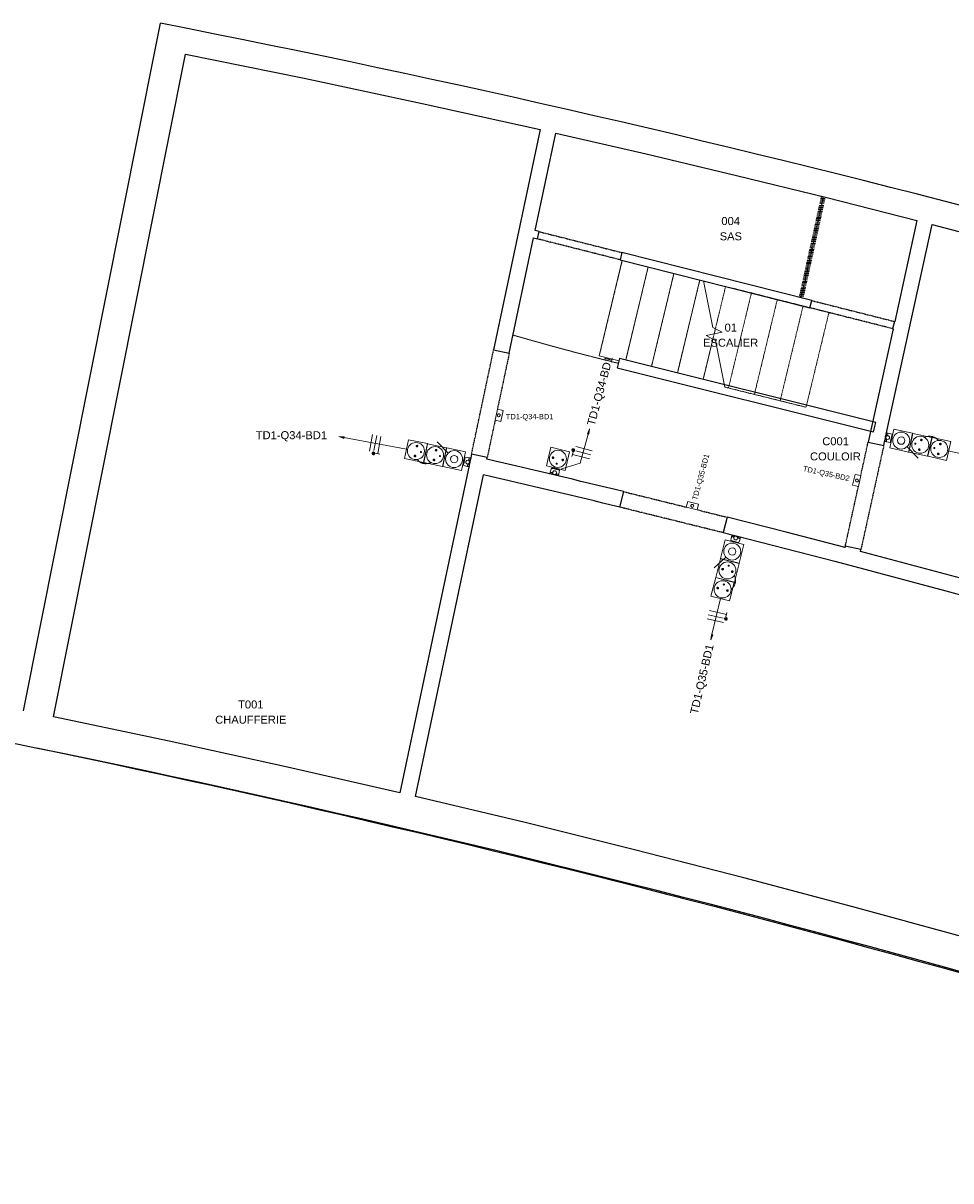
# Model space of a CAD drawing. Header units: millimetres. Extents: x -2845 to 74013, y -36085 to 13748.
# Tile 6 of 8: x 56635 to 65344, y -36085 to -25219. Entities that reach past the tile are written whole.
import ezdxf

# ---------------------------------------------------------------- set-up
doc = ezdxf.new("R2010")
doc.units = ezdxf.units.MM
for name, pattern in [('Tiret', [2.5, 1.25, -1.25]), ('Tiret_2_', [2.5, 1.25, -1.25]), ('Tiret_3_', [6.35, 3.175, -3.175])]:
    doc.linetypes.add(name, pattern=pattern)
for name, color, linetype, lineweight, true_color in [('A-AREA', 4, 'Tiret', 100, 0x00ffff), ('A-DOOR-HDLN', 5, 'Tiret', 25, 0x0000ff), ('M-AREA', 3, 'Tiret', 100, 0x00ff00), ('S-STRS-MBND', 7, 'Tiret', 18, 0x000080)]:
    doc.layers.add(name, color=color, linetype=linetype, lineweight=lineweight, true_color=true_color)
for name, color, linetype, lineweight in [('A-DETL-GENF', 7, 'Continuous', 18), ('A-DOOR', 7, 'Continuous', 25), ('A-FLOR', 7, 'Continuous', 25), ('A-WALL', 7, 'Continuous', 25), ('CABLE', 7, 'Continuous', 30), ('CABLES', 7, 'Continuous', 18), ('G-ANNO-TEXT', 7, 'Continuous', 30), ('I-WALL', 7, 'Continuous', 25), ('INSTAL ELECTRIQUE', 7, 'Continuous', 18), ('S-STRS', 7, 'Continuous', 18)]:
    doc.layers.add(name, color=color, linetype=linetype, lineweight=lineweight)
doc.styles.add('@Arial Unicode MS_1', font='ARIALUNI.TTF', dxfattribs={"height": 75})
doc.styles.add('Arial_2', font='arial.ttf', dxfattribs={"height": 75})
doc.styles.add('Arial_3', font='arial.ttf', dxfattribs={"height": 50})

# ---------------------------------------------------------------- blocks, each defined once
blk = doc.blocks.new('Ouverture en rectangle - Ouverture en rectangle _100x207_-V2-2021_015_1111_DCE_1_50_S1_CFO_PCN')
at = {"layer": 'A-DOOR-HDLN', "linetype": 'Tiret_2_'}
for p, q in [((-500, 75), (500, 75)), ((-211, -75), (-500, -75)), ((500, -75), (-106, -75))]:
    blk.add_line(p, q, dxfattribs=at)
blk = doc.blocks.new('Ouverture en rectangle - Ouverture en rectangle _100x207_-V3-2021_015_1111_DCE_1_50_S1_CFO_PCN')
at = {"layer": 'A-DOOR-HDLN', "linetype": 'Tiret_2_'}
for p, q in [((-500, 75), (500, 75)), ((-177, -75), (-500, -75)), ((500, -75), (-72, -75))]:
    blk.add_line(p, q, dxfattribs=at)
blk = doc.blocks.new('Ouverture en rectangle - Ouverture en rectangle _100x207_-V4-2021_015_1111_DCE_1_50_S1_CFO_PCN')
at = {"layer": 'A-DOOR-HDLN', "linetype": 'Tiret_2_'}
for p, q in [((-500, 75), (500, 75)), ((-143, -75), (-500, -75)), ((500, -75), (-38, -75))]:
    blk.add_line(p, q, dxfattribs=at)
blk = doc.blocks.new('Ouverture en rectangle - Ouverture en rectangle _80x207_-3421789-2021_015_1111_DCE_1_50_S1_CFO_PCN')
at = {"layer": 'A-DOOR-HDLN', "linetype": 'Tiret_2_'}
for p, q in [((-400, 35), (400, 35)), ((400, -35), (-400, -35))]:
    blk.add_line(p, q, dxfattribs=at)
blk = doc.blocks.new('B02_DC_STR_rvt-1-2021_015_1111_DCE_1_50_S1_CFO_PCN')
at = {"layer": 'A-AREA', "linetype": 'Tiret_2_'}
blk.add_line((10770, -27797), (10978, -26849), dxfattribs=at)
at = {"layer": 'A-FLOR'}
blk.add_arc((-23283, -161351), 132090, 71.50375, 78.25947, dxfattribs=at)
at = {"layer": 'A-WALL'}
for p, q in [((4754, -25219), (4707, -25455)), ((4707, -25455), (3466, -31672)), ((3750, -31730), (4992, -25511))]:
    blk.add_line(p, q, dxfattribs=at)
at = {"layer": 'A-WALL', "flags": 128}
for points in [[(4992, -25511), (6103, -25736), (7213, -25972), (8320, -26218)], [(8466, -26251), (9316, -26447), (10164, -26649), (11011, -26857), (11856, -27071)], [(12001, -27108), (13072, -27389), (14140, -27679), (15205, -27979), (16268, -28287), (17328, -28605), (18386, -28932), (19440, -29269), (20492, -29614)], [(7004, -32443), (5921, -32196), (4837, -31958), (3750, -31730)], [(14309, -34380), (13293, -34082), (12275, -33793), (11254, -33513), (10232, -33241), (9206, -32978), (8179, -32723), (7150, -32477)]]:
    blk.add_lwpolyline(points, dxfattribs=at)
at = {"layer": 'A-WALL'}
for centre, radius, start, end in [((-19860, -150720), 127891, 71.44191, 78.90337), ((-21592, -155075), 125602, 71.32686, 86.47696)]:
    blk.add_arc(centre, radius, start, end, dxfattribs=at)
at = {"layer": 'I-WALL'}
for p, q in [((8320, -26218), (7883, -28285)), ((8273, -27166), (8466, -26251)), ((11569, -29077), (12001, -27108)), ((11856, -27071), (11648, -28019)), ((8030, -28316), (8258, -27235)), ((8258, -27235), (8294, -27244)), ((8311, -27176), (8273, -27166)), ((8294, -27244), (8311, -27176)), ((9087, -27372), (9070, -27440)), ((10871, -27823), (9087, -27372)), ((9070, -27440), (10853, -27891)), ((10853, -27891), (10871, -27823)), ((11646, -28019), (11629, -28087)), ((11648, -28019), (11646, -28019)), ((11633, -28087), (11399, -29151)), ((11629, -28087), (11633, -28087)), ((7883, -28285), (8030, -28316)), ((9066, -28367), (9044, -28455)), ((9044, -28455), (11450, -29054)), ((11471, -28967), (9066, -28367)), ((11450, -29054), (11471, -28967)), ((11558, -29127), (11562, -29107)), ((11563, -29102), (11568, -29082)), ((11399, -29151), (11545, -29183)), ((11545, -29183), (11556, -29133)), ((7664, -29319), (7660, -29340)), ((7676, -29264), (7665, -29314)), ((7823, -29295), (7676, -29264)), ((7819, -29311), (7823, -29295)), ((7653, -29370), (7004, -32443)), ((7659, -29344), (7655, -29365)), ((7150, -32477), (7788, -29458)), ((9068, -29762), (9104, -29616)), ((10075, -29856), (10039, -30001)), ((11184, -30128), (11182, -30139)), ((11331, -30160), (11184, -30128)), ((11327, -30177), (11331, -30160))]:
    blk.add_line(p, q, dxfattribs=at)
at = {"layer": 'I-WALL', "flags": 128}
for points in [[(11182, -30139), (10629, -29996), (10075, -29856)], [(10039, -30001), (11085, -30269), (12129, -30546), (13170, -30831), (14209, -31126), (15245, -31430)], [(15445, -31333), (14419, -31031), (13391, -30737), (12360, -30453), (11327, -30177)]]:
    blk.add_lwpolyline(points, dxfattribs=at)
at = {"layer": 'I-WALL'}
for radius, start, end in [(124566, 76.3599, 76.96721), (124416, 76.36018, 76.96589)]:
    blk.add_arc((-20272, -150669), radius, start, end, dxfattribs=at)
at = {"layer": 'S-STRS'}
for p, q in [((9091, -27445), (8875, -28341)), ((9334, -27507), (9123, -28382)), ((9576, -27568), (9365, -28442)), ((9819, -27629), (9608, -28503)), ((9965, -28087), (9953, -28136)), ((9942, -28185), (9850, -28563)), ((8875, -28341), (9061, -28387))]:
    blk.add_line(p, q, dxfattribs=at)
at = {"layer": 'S-STRS', "color": 176, "linetype": 'Tiret_2_', "true_color": 0x000080}
for p, q in [((9091, -27445), (8875, -28341)), ((9334, -27507), (9123, -28382)), ((9576, -27568), (9365, -28442)), ((9819, -27629), (9608, -28503)), ((9965, -28087), (9953, -28136)), ((9942, -28185), (9850, -28563))]:
    blk.add_line(p, q, dxfattribs=at)
at = {"layer": 'S-STRS-MBND', "color": 7, "linetype": 'Continuous'}
for p, q in [((9941, -28075), (9852, -27638)), ((9877, -28152), (10030, -28121)), ((10030, -28121), (9941, -28075)), ((9966, -28197), (9877, -28152)), ((10054, -28635), (9966, -28197))]:
    blk.add_line(p, q, dxfattribs=at)
at = {"layer": 'S-STRS-MBND', "linetype": 'Tiret_2_'}
for p, q in [((10061, -27690), (9965, -28087)), ((10061, -27690), (9965, -28087)), ((10096, -27699), (11031, -27935)), ((10303, -27752), (10088, -28643)), ((10303, -27752), (10088, -28643)), ((10546, -27813), (10331, -28704)), ((10546, -27813), (10331, -28704)), ((10788, -27874), (10573, -28764)), ((10788, -27874), (10573, -28764)), ((11031, -27935), (10816, -28824)), ((9953, -28136), (9942, -28185)), ((9953, -28136), (9942, -28185)), ((10054, -28635), (10816, -28824))]:
    blk.add_line(p, q, dxfattribs=at)
at = {"layer": 'A-DOOR', "color": 5, "lineweight": 25, "true_color": 0x0000ff}
for name, p, rotation in [('Ouverture en rectangle - Ouverture en rectangle _80x207_-3421789-2021_015_1111_DCE_1_50_S1_CFO_PCN', (8690, -27308), 345.8164849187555), ('Ouverture en rectangle - Ouverture en rectangle _80x207_-3421789-2021_015_1111_DCE_1_50_S1_CFO_PCN', (11250, -27955), 345.8164849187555), ('Ouverture en rectangle - Ouverture en rectangle _100x207_-V4-2021_015_1111_DCE_1_50_S1_CFO_PCN', (7853, -28790), 78.05966159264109), ('Ouverture en rectangle - Ouverture en rectangle _100x207_-V3-2021_015_1111_DCE_1_50_S1_CFO_PCN', (11365, -29655), 257.6099998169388), ('Ouverture en rectangle - Ouverture en rectangle _100x207_-V2-2021_015_1111_DCE_1_50_S1_CFO_PCN', (9571, -29809), 166.1299168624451)]:
    blk.add_blockref(name, p, dxfattribs=dict(at, rotation=rotation))
blk = doc.blocks.new('602_BOITE DE DERIVATION - 105X105X50 GENERIQUE-7163070-2021_015_1111_DCE_1_50_S1_CFO_PCN')
at = {"layer": 'INSTAL ELECTRIQUE'}
for p, q in [((9692, -29761), (9705, -29708)), ((9794, -29786), (9692, -29761)), ((9705, -29708), (9807, -29733)), ((9807, -29733), (9794, -29786))]:
    blk.add_line(p, q, dxfattribs=at)
for start, end in [(346.1299, 166.1299), (166.1299, 346.1299)]:
    blk.add_arc((9749, -29750), 14, start, end, dxfattribs=at)
blk = doc.blocks.new('602_BOITE DE DERIVATION - 105X105X50 GENERIQUE-7163073-2021_015_1111_DCE_1_50_S1_CFO_PCN')
at = {"layer": 'INSTAL ELECTRIQUE'}
for p, q in [((11253, -29557), (11276, -29455)), ((11276, -29455), (11330, -29466)), ((11330, -29466), (11307, -29569)), ((11307, -29569), (11253, -29557))]:
    blk.add_line(p, q, dxfattribs=at)
for start, end in [(77.61, 257.61), (257.61, 77.61)]:
    blk.add_arc((11294, -29512), 14, start, end, dxfattribs=at)
blk = doc.blocks.new('602_BOITE DE DERIVATION - 105X105X50 GENERIQUE-7163067-2021_015_1111_DCE_1_50_S1_CFO_PCN')
at = {"layer": 'INSTAL ELECTRIQUE'}
for p, q in [((7897, -28945), (7918, -28843)), ((7918, -28843), (7972, -28854)), ((7972, -28854), (7950, -28957)), ((7950, -28957), (7897, -28945))]:
    blk.add_line(p, q, dxfattribs=at)
for start, end in [(78.0597, 258.0597), (258.0597, 78.0597)]:
    blk.add_arc((7932, -28899), 14, start, end, dxfattribs=at)
blk = doc.blocks.new('603_3POSTES_VERTICAUX_PLEXO - 603_3POSTES_VERTICAUX_PLEXO-7091303-2021_015_1111_DCE_1_50_S1_CFO_PCN')
at = {"layer": 'A-DETL-GENF'}
for points in [[(-55, -336), (-54, -337), (-51, -340), (-47, -341), (-44, -340), (-42, -339), (-40, -336), (-40, -333), (-41, -330), (-44, -327), (-47, -326), (-50, -326), (-53, -328), (-55, -331)], [(-4, -289), (-1, -291), (0, -291), (2, -291), (5, -288), (4, -284), (2, -282), (-1, -282), (-4, -284), (-5, -285)], [(40, -336), (41, -337), (44, -340), (47, -341), (51, -340), (53, -339), (55, -336), (55, -333), (54, -330), (51, -327), (47, -326), (45, -326), (42, -328), (40, -331)], [(-55, -519), (-54, -520), (-51, -523), (-47, -524), (-44, -523), (-42, -522), (-40, -519), (-40, -516), (-41, -513), (-44, -510), (-47, -509), (-50, -509), (-53, -511), (-55, -514)], [(-4, -472), (-1, -474), (0, -474), (2, -474), (5, -471), (4, -467), (2, -465), (-1, -465), (-4, -467), (-5, -468)], [(40, -519), (41, -520), (44, -523), (47, -524), (51, -523), (53, -522), (55, -519), (55, -516), (54, -513), (51, -510), (47, -509), (45, -509), (42, -511), (40, -514)]]:
    blk.add_hatch(color=256, dxfattribs=at).paths.add_polyline_path(points)
for p, q in [((-90, -60), (90, -60)), ((-90, -240), (-90, -60)), ((90, -60), (90, -240)), ((-44, -217), (-126, -339)), ((-65, -240), (-90, -240)), ((-90, -243), (90, -243)), ((-90, -423), (-90, -243)), ((90, -240), (-55, -240)), ((90, -243), (90, -423)), ((90, -423), (-90, -423)), ((-90, -426), (90, -426)), ((-90, -606), (-90, -426)), ((90, -426), (90, -606)), ((90, -606), (-90, -606))]:
    blk.add_line(p, q, dxfattribs=at)
for centre, radius in [((0, -150), 80), ((0, -150), 35), ((0, -333), 80), ((-47, -333), 7.82), ((0, -286), 5), ((47, -333), 7.82), ((0, -516), 80), ((-47, -516), 7.82), ((0, -469), 5), ((47, -516), 7.82)]:
    blk.add_circle(centre, radius, dxfattribs=at)
for centre, radius, start, end in [((-47, -333), 7.82, 360, 180), ((0, -286), 5, 360, 180), ((0, -286), 5, 180, 360), ((47, -333), 7.82, 360, 180), ((-47, -333), 7.82, 180, 360), ((47, -333), 7.82, 180, 360), ((-47, -516), 7.82, 360, 180), ((-47, -516), 7.82, 180, 360), ((0, -469), 5, 360, 180), ((0, -469), 5, 180, 360), ((47, -516), 7.82, 360, 180), ((47, -516), 7.82, 180, 360)]:
    blk.add_arc(centre, radius, start, end, dxfattribs=at)
blk = doc.blocks.new('Legrand_Plexo_boitier_vertical_3_postes_gris_069680L - Legrand_Plexo_boitier_vertical_3_postes_gris_069680L-7081495-2021_015_1111_DCE_1_50_S1_CFO_PCN')
at = {"layer": 'INSTAL ELECTRIQUE'}
for p, q in [((11559, -29129), (11561, -29120)), ((11561, -29120), (11568, -29091)), ((11561, -29120), (11562, -29120)), ((11568, -29091), (11562, -29120)), ((11563, -29101), (11562, -29108)), ((11562, -29107), (11562, -29108)), ((11562, -29107), (11562, -29108)), ((11562, -29108), (11564, -29109)), ((11562, -29108), (11562, -29108)), ((11562, -29108), (11564, -29109)), ((11565, -29102), (11563, -29101)), ((11563, -29101), (11563, -29102)), ((11563, -29101), (11563, -29102)), ((11565, -29102), (11563, -29101)), ((11563, -29101), (11563, -29102)), ((11569, -29097), (11565, -29115)), ((11569, -29076), (11567, -29083)), ((11568, -29082), (11567, -29083)), ((11568, -29082), (11567, -29083)), ((11568, -29082), (11567, -29083)), ((11568, -29082), (11567, -29083)), ((11568, -29082), (11567, -29083)), ((11567, -29083), (11569, -29084)), ((11567, -29083), (11569, -29084)), ((11567, -29083), (11569, -29084)), ((11568, -29091), (11570, -29082)), ((11568, -29091), (11568, -29091)), ((11571, -29076), (11569, -29076)), ((11569, -29076), (11569, -29077)), ((11569, -29076), (11569, -29077)), ((11571, -29076), (11569, -29076)), ((11569, -29076), (11569, -29077)), ((11569, -29076), (11569, -29077)), ((11571, -29076), (11569, -29076)), ((11569, -29076), (11569, -29077)), ((11571, -29076), (11570, -29082)), ((11571, -29076), (11572, -29069)), ((11573, -29067), (11572, -29069)), ((11573, -29067), (11574, -29064)), ((11573, -29068), (11573, -29067)), ((11585, -29069), (11573, -29067)), ((11586, -29068), (11574, -29064)), ((11609, -29074), (11576, -29065)), ((11581, -29084), (11583, -29078)), ((11581, -29084), (11581, -29086)), ((11581, -29091), (11582, -29085)), ((11581, -29091), (11582, -29086)), ((11584, -29077), (11582, -29085)), ((11584, -29072), (11583, -29077)), ((11584, -29072), (11585, -29069)), ((11584, -29077), (11585, -29071)), ((11586, -29068), (11585, -29069)), ((11586, -29068), (11585, -29071)), ((11624, -29078), (11586, -29068)), ((11586, -29091), (11586, -29091)), ((11621, -29093), (11610, -29140)), ((11621, -29093), (11622, -29087)), ((11623, -29081), (11622, -29087)), ((11623, -29081), (11624, -29078)), ((11558, -29126), (11556, -29134)), ((11556, -29133), (11556, -29134)), ((11556, -29133), (11556, -29134)), ((11556, -29133), (11556, -29134)), ((11556, -29133), (11556, -29134)), ((11556, -29133), (11556, -29134)), ((11556, -29134), (11558, -29135)), ((11556, -29134), (11558, -29135)), ((11556, -29134), (11558, -29135)), ((11557, -29141), (11556, -29144)), ((11556, -29143), (11556, -29142)), ((11556, -29146), (11556, -29144)), ((11556, -29144), (11568, -29147)), ((11556, -29146), (11568, -29148)), ((11557, -29141), (11558, -29135)), ((11560, -29127), (11558, -29126)), ((11558, -29126), (11558, -29127)), ((11558, -29126), (11558, -29127)), ((11560, -29127), (11558, -29126)), ((11558, -29126), (11558, -29127)), ((11558, -29126), (11558, -29127)), ((11560, -29127), (11558, -29126)), ((11558, -29126), (11558, -29127)), ((11559, -29129), (11558, -29135)), ((11558, -29147), (11591, -29152)), ((11570, -29138), (11568, -29144)), ((11568, -29147), (11568, -29144)), ((11569, -29145), (11568, -29148)), ((11568, -29147), (11568, -29148)), ((11568, -29148), (11607, -29155)), ((11569, -29145), (11571, -29139)), ((11570, -29138), (11571, -29131)), ((11572, -29130), (11571, -29131)), ((11572, -29131), (11571, -29139)), ((11572, -29130), (11574, -29125)), ((11572, -29131), (11574, -29125)), ((11578, -29127), (11578, -29127)), ((11607, -29155), (11608, -29152)), ((11609, -29146), (11608, -29152)), ((11609, -29146), (11610, -29140))]:
    blk.add_line(p, q, dxfattribs=at)
for major_axis, start_param, end_param in [((5, 22.7), 2.269248, 2.36167), ((5, 22.7), 2.269248, 2.928679), ((3.9, 17.7), 2.109282, 7.315496), ((3.9, 17.7), 2.360061, 2.86162), ((5, 22.7), 0.212914, 0.872345), ((5, 22.7), 0.779922, 0.872345), ((3.9, 17.7), 0.279973, 0.781531)]:
    blk.add_ellipse((11582, -29109), major_axis=major_axis, ratio=0.998781, start_param=start_param, end_param=end_param, dxfattribs=at)
blk = doc.blocks.new('Legrand_Plexo_composable_poussoir_NO_gris_069540L - Legrand_Plexo_composable_poussoir_NO_gris_069540L-7081480-2021_015_1111_DCE_1_50_S1_CFO_PCN')
at = {"layer": 'INSTAL ELECTRIQUE'}
for p, q in [((11615, -29141), (11625, -29094)), ((11621, -29089), (11626, -29090)), ((11626, -29090), (11621, -29089)), ((11625, -29094), (11626, -29090)), ((11609, -29143), (11614, -29144)), ((11609, -29144), (11614, -29144)), ((11614, -29144), (11615, -29141))]:
    blk.add_line(p, q, dxfattribs=at)
blk = doc.blocks.new('Legrand_Plexo_composable_prise_FB_gris_069551L - Legrand_Plexo_composable_prise_FB_gris_069551L-7081481-2021_015_1111_DCE_1_50_S1_CFO_PCN')
at = {"layer": 'INSTAL ELECTRIQUE'}
for p, q in [((11625, -29097), (11616, -29138)), ((11616, -29138), (11625, -29097)), ((11625, -29097), (11616, -29138)), ((11622, -29088), (11622, -29089)), ((11626, -29094), (11625, -29096)), ((11625, -29096), (11626, -29094)), ((11626, -29094), (11625, -29096)), ((11625, -29096), (11625, -29096)), ((11626, -29093), (11626, -29094)), ((11626, -29094), (11626, -29093)), ((11626, -29093), (11626, -29094)), ((11610, -29144), (11609, -29145)), ((11615, -29141), (11616, -29139)), ((11616, -29139), (11615, -29141)), ((11616, -29139), (11615, -29141)), ((11615, -29142), (11615, -29141)), ((11615, -29141), (11615, -29142)), ((11615, -29141), (11615, -29142)), ((11616, -29139), (11616, -29139))]:
    blk.add_line(p, q, dxfattribs=at)
for points in [[(11625, -29090), (11624, -29089), (11623, -29089), (11622, -29088), (11622, -29088)], [(11625, -29097), (11625, -29097), (11625, -29097), (11625, -29097)], [(11626, -29093), (11626, -29093), (11626, -29093), (11626, -29092), (11626, -29092)], [(11626, -29092), (11626, -29092), (11626, -29093), (11626, -29093), (11626, -29093)], [(11626, -29094), (11626, -29094), (11626, -29094), (11626, -29094)], [(11615, -29142), (11615, -29141), (11615, -29141), (11615, -29141)], [(11615, -29143), (11615, -29143), (11615, -29142), (11615, -29142)], [(11615, -29143), (11615, -29143), (11615, -29142), (11615, -29142), (11615, -29142)], [(11615, -29142), (11615, -29142), (11615, -29142), (11615, -29143), (11615, -29143)], [(11616, -29138), (11616, -29138), (11616, -29138), (11616, -29138)]]:
    blk.add_open_spline(points, degree=3, dxfattribs=at)
for points, knots in [([(11626, -29093), (11626, -29093), (11626, -29092), (11626, -29092), (11626, -29092)], [0, 0, 0, 0, 0.1428571, 0.2496068, 0.2496068, 0.2496068, 0.2496068]), ([(11609, -29145), (11610, -29145), (11611, -29145), (11612, -29145), (11613, -29144)], [0, 0, 0, 0, 0.2857143, 0.4285714, 0.4285714, 0.4285714, 0.4285714])]:
    blk.add_open_spline(points, degree=3, knots=knots, dxfattribs=at)
blk = doc.blocks.new('Legrand_Plexo_composable_prise_FB_gris_069551L - Legrand_Plexo_composable_prise_FB_gris_069551L-V5-2021_015_1111_DCE_1_50_S1_CFO_PCN')
at = {"layer": 'INSTAL ELECTRIQUE'}
blk.add_open_spline([(11626, -29092), (11626, -29092), (11626, -29092), (11626, -29092)], degree=3, dxfattribs=at)
blk = doc.blocks.new('Legrand_Plexo_boitier_vertical_3_postes_gris_069680L - Legrand_Plexo_boitier_vertical_3_postes_gris_069680L-V7-2021_015_1111_DCE_1_50_S1_CFO_PCN')
at = {"layer": 'INSTAL ELECTRIQUE'}
for p, q in [((10117, -30037), (10109, -30076)), ((10109, -30076), (10111, -30076)), ((10118, -30078), (10111, -30076)), ((10118, -30027), (10112, -30060)), ((10119, -30025), (10117, -30037)), ((10118, -30037), (10117, -30037)), ((10120, -30038), (10117, -30037)), ((10122, -30025), (10118, -30037)), ((10118, -30037), (10121, -30037)), ((10118, -30078), (10124, -30079)), ((10119, -30025), (10122, -30025)), ((10120, -30038), (10126, -30040)), ((10127, -30039), (10121, -30037)), ((10122, -30025), (10123, -30026)), ((10124, -30026), (10122, -30025)), ((10124, -30026), (10130, -30028)), ((10170, -30091), (10124, -30079)), ((10133, -30042), (10126, -30040)), ((10127, -30039), (10133, -30041)), ((10136, -30029), (10130, -30028)), ((10131, -30026), (10131, -30028)), ((10132, -30026), (10131, -30026)), ((10132, -30026), (10131, -30026)), ((10131, -30026), (10131, -30028)), ((10132, -30026), (10131, -30026)), ((10132, -30026), (10131, -30026)), ((10131, -30026), (10131, -30028)), ((10139, -30028), (10131, -30026)), ((10132, -30026), (10131, -30026)), ((10135, -30041), (10133, -30041)), ((10133, -30042), (10140, -30043)), ((10134, -30042), (10140, -30043)), ((10136, -30029), (10145, -30031)), ((10139, -30028), (10138, -30027)), ((10139, -30028), (10138, -30027)), ((10139, -30028), (10138, -30027)), ((10139, -30028), (10138, -30027)), ((10139, -30028), (10138, -30027)), ((10138, -30030), (10139, -30028)), ((10138, -30030), (10139, -30028)), ((10138, -30030), (10139, -30028)), ((10138, -30048), (10138, -30048)), ((10174, -30039), (10145, -30031)), ((10145, -30031), (10174, -30039)), ((10145, -30031), (10145, -30031)), ((10168, -30040), (10150, -30035)), ((10157, -30032), (10156, -30034)), ((10157, -30032), (10156, -30034)), ((10158, -30032), (10157, -30032)), ((10158, -30032), (10157, -30032)), ((10163, -30034), (10157, -30032)), ((10158, -30032), (10157, -30032)), ((10163, -30036), (10163, -30034)), ((10163, -30034), (10163, -30034)), ((10163, -30034), (10163, -30034)), ((10163, -30036), (10163, -30034)), ((10163, -30034), (10163, -30034)), ((10170, -30091), (10176, -30093)), ((10173, -30052), (10178, -30053)), ((10173, -30052), (10180, -30053)), ((10173, -30057), (10173, -30057)), ((10174, -30039), (10174, -30039)), ((10174, -30039), (10183, -30041)), ((10182, -30094), (10176, -30093)), ((10180, -30052), (10178, -30052)), ((10180, -30052), (10186, -30054)), ((10187, -30055), (10180, -30053)), ((10181, -30038), (10181, -30040)), ((10183, -30039), (10181, -30038)), ((10183, -30039), (10181, -30038)), ((10181, -30038), (10181, -30040)), ((10183, -30039), (10181, -30038)), ((10183, -30039), (10181, -30038)), ((10181, -30038), (10181, -30040)), ((10183, -30039), (10181, -30038)), ((10189, -30040), (10181, -30038)), ((10182, -30094), (10185, -30095)), ((10189, -30042), (10183, -30041)), ((10185, -30095), (10196, -30058)), ((10193, -30056), (10186, -30054)), ((10187, -30055), (10193, -30057)), ((10189, -30040), (10188, -30040)), ((10189, -30040), (10188, -30040)), ((10189, -30040), (10188, -30040)), ((10189, -30040), (10188, -30040)), ((10189, -30040), (10188, -30040)), ((10189, -30042), (10189, -30040)), ((10189, -30042), (10189, -30040)), ((10189, -30042), (10189, -30040)), ((10189, -30042), (10195, -30044)), ((10190, -30080), (10200, -30048)), ((10193, -30056), (10195, -30056)), ((10196, -30058), (10193, -30057)), ((10198, -30045), (10195, -30044)), ((10195, -30056), (10198, -30045)), ((10196, -30058), (10195, -30056)), ((10196, -30044), (10197, -30044)), ((10197, -30058), (10200, -30045)), ((10198, -30045), (10200, -30045))]:
    blk.add_line(p, q, dxfattribs=at)
for major_axis, start_param, end_param in [((-22.5, 5.7), 5.41084, 6.070272), ((-17.6, 4.5), 5.250875, 10.457089), ((-17.6, 4.5), 5.501654, 6.003213), ((-22.5, 5.7), 5.41084, 5.503263), ((-17.6, 4.5), 3.421565, 3.923124), ((-22.5, 5.7), 3.354506, 4.013937), ((-22.5, 5.7), 3.921515, 4.013937)]:
    blk.add_ellipse((10155, -30052), major_axis=major_axis, ratio=0.998781, start_param=start_param, end_param=end_param, dxfattribs=at)
blk = doc.blocks.new('Legrand_Plexo_boitier_vertical_3_postes_gris_069680L - Legrand_Plexo_boitier_vertical_3_postes_gris_069680L-V8-2021_015_1111_DCE_1_50_S1_CFO_PCN')
at = {"layer": 'INSTAL ELECTRIQUE'}
for p, q in [((7602, -29354), (7612, -29307)), ((7613, -29301), (7612, -29307)), ((7613, -29301), (7614, -29295)), ((7615, -29293), (7614, -29295)), ((7653, -29299), (7615, -29293)), ((7630, -29295), (7630, -29295)), ((7664, -29300), (7630, -29295)), ((7644, -29320), (7644, -29320)), ((7650, -29315), (7648, -29322)), ((7649, -29317), (7648, -29322)), ((7650, -29315), (7651, -29308)), ((7650, -29317), (7651, -29316)), ((7653, -29302), (7651, -29308)), ((7652, -29309), (7651, -29316)), ((7652, -29309), (7653, -29303)), ((7666, -29301), (7653, -29299)), ((7654, -29300), (7653, -29299)), ((7653, -29302), (7653, -29299)), ((7654, -29300), (7653, -29303)), ((7653, -29350), (7657, -29332)), ((7666, -29303), (7654, -29300)), ((7654, -29356), (7660, -29327)), ((7661, -29327), (7654, -29356)), ((7661, -29327), (7660, -29327)), ((7662, -29318), (7661, -29327)), ((7662, -29318), (7664, -29312)), ((7662, -29320), (7664, -29321)), ((7662, -29320), (7664, -29321)), ((7662, -29320), (7664, -29321)), ((7665, -29306), (7664, -29312)), ((7666, -29313), (7664, -29312)), ((7666, -29313), (7664, -29312)), ((7666, -29313), (7664, -29312)), ((7664, -29321), (7666, -29313)), ((7664, -29321), (7664, -29319)), ((7664, -29321), (7664, -29319)), ((7664, -29321), (7664, -29319)), ((7664, -29321), (7664, -29319)), ((7664, -29321), (7664, -29319)), ((7665, -29306), (7666, -29303)), ((7666, -29304), (7665, -29305)), ((7665, -29314), (7666, -29313)), ((7665, -29314), (7666, -29313)), ((7665, -29314), (7666, -29313)), ((7665, -29314), (7666, -29313)), ((7665, -29314), (7666, -29313)), ((7666, -29301), (7666, -29303)), ((7599, -29367), (7600, -29360)), ((7599, -29367), (7599, -29369)), ((7599, -29369), (7636, -29379)), ((7602, -29354), (7600, -29360)), ((7614, -29374), (7646, -29382)), ((7636, -29356), (7636, -29356)), ((7636, -29379), (7637, -29376)), ((7636, -29379), (7637, -29378)), ((7636, -29379), (7649, -29383)), ((7638, -29370), (7637, -29376)), ((7638, -29375), (7637, -29378)), ((7637, -29378), (7649, -29380)), ((7638, -29370), (7640, -29362)), ((7638, -29375), (7639, -29369)), ((7641, -29363), (7639, -29369)), ((7641, -29356), (7640, -29361)), ((7641, -29356), (7640, -29362)), ((7641, -29363), (7641, -29361)), ((7649, -29380), (7650, -29377)), ((7650, -29379), (7649, -29380)), ((7649, -29380), (7649, -29383)), ((7651, -29371), (7650, -29377)), ((7651, -29371), (7653, -29365)), ((7651, -29371), (7653, -29371)), ((7651, -29371), (7653, -29371)), ((7651, -29371), (7653, -29371)), ((7654, -29356), (7653, -29365)), ((7655, -29364), (7653, -29363)), ((7655, -29364), (7653, -29363)), ((7655, -29364), (7653, -29363)), ((7653, -29371), (7655, -29364)), ((7653, -29371), (7653, -29370)), ((7653, -29371), (7653, -29370)), ((7653, -29371), (7653, -29370)), ((7653, -29371), (7653, -29370)), ((7653, -29371), (7653, -29370)), ((7654, -29356), (7654, -29356)), ((7655, -29365), (7655, -29364)), ((7655, -29365), (7655, -29364)), ((7655, -29365), (7655, -29364)), ((7655, -29365), (7655, -29364)), ((7655, -29365), (7655, -29364)), ((7657, -29345), (7659, -29345)), ((7657, -29345), (7659, -29345)), ((7660, -29339), (7658, -29338)), ((7660, -29339), (7658, -29338)), ((7659, -29345), (7660, -29339)), ((7659, -29345), (7659, -29344)), ((7659, -29345), (7659, -29344)), ((7659, -29345), (7659, -29345)), ((7660, -29339), (7660, -29339)), ((7660, -29340), (7660, -29339)), ((7660, -29340), (7660, -29339))]:
    blk.add_line(p, q, dxfattribs=at)
for major_axis, start_param, end_param in [((3.7, 17.7), 5.250875, 10.457089), ((3.7, 17.7), 5.501654, 6.003213), ((4.8, 22.7), 5.41084, 6.070272), ((4.8, 22.7), 5.41084, 5.503263), ((4.8, 22.7), 3.354506, 4.013937), ((3.7, 17.7), 3.421565, 3.923124), ((4.8, 22.7), 3.921515, 4.013937)]:
    blk.add_ellipse((7640, -29338), major_axis=major_axis, ratio=0.998781, start_param=start_param, end_param=end_param, dxfattribs=at)
blk = doc.blocks.new('603_1POSTE_PLEXO - PC 2P_T 230V-7099356-2021_015_1111_DCE_1_50_S1_CFO_PCN')
at = {"layer": 'A-DETL-GENF'}
for points in [[(-1, -102), (-4, -105), (-5, -106), (-4, -110), (-1, -112), (0, -112), (2, -112), (5, -108), (4, -105), (2, -103), (0, -102)], [(-50, -147), (-53, -149), (-55, -152), (-55, -156), (-54, -158), (-51, -161), (-47, -162), (-44, -161), (-42, -160), (-40, -156), (-40, -154), (-41, -150), (-44, -147), (-47, -146)], [(45, -147), (42, -149), (40, -152), (40, -156), (41, -158), (44, -161), (47, -162), (51, -161), (53, -160), (55, -156), (55, -154), (54, -150), (51, -147), (47, -146)]]:
    blk.add_hatch(color=256, dxfattribs=at).paths.add_polyline_path(points)
for p, q in [((-90, -64), (90, -64)), ((-90, -244), (-90, -64)), ((90, -64), (90, -244)), ((90, -244), (-90, -244))]:
    blk.add_line(p, q, dxfattribs=at)
for centre, radius in [((0, -154), 80), ((0, -107), 5), ((-47, -154), 7.82), ((47, -154), 7.82)]:
    blk.add_circle(centre, radius, dxfattribs=at)
for centre, radius, start, end in [((0, -107), 5, 360, 180), ((0, -107), 5, 180, 360), ((-47, -154), 7.82, 360, 180), ((-47, -154), 7.82, 180, 360), ((47, -154), 7.82, 360, 180), ((47, -154), 7.82, 180, 360)]:
    blk.add_arc(centre, radius, start, end, dxfattribs=at)
blk = doc.blocks.new('Legrand_Plexo_composable_prise_FB_gris_069551L - Legrand_Plexo_composable_prise_FB_gris_069551L-V9-2021_015_1111_DCE_1_50_S1_CFO_PCN')
at = {"layer": 'INSTAL ELECTRIQUE'}
for p, q in [((8436, -29399), (8439, -29400)), ((8439, -29396), (8441, -29395)), ((8439, -29396), (8440, -29395)), ((8440, -29395), (8439, -29396)), ((8439, -29400), (8443, -29401)), ((8440, -29396), (8441, -29395)), ((8441, -29395), (8440, -29396)), ((8440, -29396), (8441, -29395)), ((8441, -29395), (8441, -29395)), ((8441, -29395), (8444, -29396)), ((8444, -29396), (8441, -29395)), ((8441, -29395), (8441, -29395)), ((8441, -29395), (8444, -29396)), ((8441, -29395), (8441, -29395)), ((8485, -29410), (8443, -29400)), ((8444, -29396), (8486, -29406)), ((8444, -29396), (8444, -29398)), ((8486, -29406), (8444, -29396)), ((8444, -29396), (8444, -29398)), ((8444, -29396), (8486, -29406)), ((8485, -29407), (8486, -29406)), ((8485, -29407), (8486, -29406)), ((8485, -29408), (8485, -29407)), ((8485, -29408), (8485, -29407)), ((8485, -29411), (8489, -29412)), ((8488, -29407), (8486, -29406)), ((8486, -29406), (8488, -29407)), ((8486, -29406), (8488, -29407)), ((8489, -29407), (8488, -29407)), ((8488, -29407), (8489, -29407)), ((8488, -29407), (8489, -29407)), ((8489, -29407), (8489, -29407)), ((8489, -29407), (8489, -29407)), ((8489, -29407), (8490, -29408)), ((8489, -29407), (8489, -29407)), ((8489, -29412), (8492, -29412)), ((8490, -29407), (8490, -29408)), ((8490, -29408), (8490, -29407))]:
    blk.add_line(p, q, dxfattribs=at)
at = {"layer": 'INSTAL ELECTRIQUE', "flags": 128}
for points in [[(8444, -29396), (8444, -29396), (8444, -29396), (8444, -29397), (8443, -29398), (8443, -29399), (8443, -29400), (8443, -29401)], [(8485, -29411), (8485, -29410), (8485, -29409), (8485, -29408), (8486, -29407), (8486, -29406), (8486, -29406), (8486, -29406)]]:
    blk.add_lwpolyline(points, dxfattribs=at)
at = {"layer": 'INSTAL ELECTRIQUE'}
for points, knots in [([(8441, -29395), (8440, -29395), (8440, -29395), (8439, -29395), (8438, -29396), (8437, -29396), (8436, -29397), (8436, -29398), (8436, -29399)], [0, 0, 0, 0, 0.142857, 0.285714, 0.428571, 0.571429, 0.785714, 1, 1, 1, 1]), ([(8441, -29395), (8441, -29395), (8441, -29395), (8441, -29396), (8440, -29396), (8440, -29397), (8439, -29398), (8439, -29399), (8439, -29400)], [0, 0, 0, 0, 0.142857, 0.285714, 0.428571, 0.571429, 0.785714, 1, 1, 1, 1]), ([(8444, -29398), (8444, -29397), (8444, -29397), (8444, -29396), (8444, -29396), (8444, -29396)], [0.006204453, 0.006204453, 0.006204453, 0.006204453, 0.007880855, 0.011661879, 0.014890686, 0.014890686, 0.014890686, 0.014890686]), ([(8486, -29406), (8486, -29406), (8486, -29406), (8485, -29407), (8485, -29407)], [-0.014890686, -0.014890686, -0.014890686, -0.014890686, -0.011661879, -0.008686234, -0.008686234, -0.008686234, -0.008686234]), ([(8485, -29408), (8485, -29408), (8485, -29408), (8485, -29408), (8485, -29409)], [-0.004963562, -0.004963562, -0.004963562, -0.004963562, -0.004019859, -0.003102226, -0.003102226, -0.003102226, -0.003102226]), ([(8489, -29412), (8489, -29411), (8489, -29410), (8489, -29409), (8489, -29408), (8489, -29407), (8489, -29407), (8489, -29407), (8489, -29407), (8488, -29407)], [0, 0, 0, 0, 0.285714, 0.428571, 0.571429, 0.678571, 0.732143, 0.785714, 1, 1, 1, 1]), ([(8492, -29412), (8492, -29412), (8492, -29411), (8492, -29409), (8491, -29408), (8491, -29408), (8491, -29407), (8490, -29407), (8489, -29407), (8489, -29407)], [0, 0, 0, 0, 0.285714, 0.428571, 0.571429, 0.678571, 0.732143, 0.785714, 1, 1, 1, 1])]:
    blk.add_open_spline(points, degree=3, knots=knots, dxfattribs=at)
for points in [[(8440, -29395), (8439, -29395), (8439, -29395), (8439, -29395)], [(8439, -29395), (8439, -29395), (8439, -29395), (8440, -29395)], [(8441, -29395), (8440, -29395), (8440, -29395), (8440, -29395), (8440, -29395)], [(8440, -29395), (8440, -29395), (8440, -29395), (8440, -29395), (8441, -29395)], [(8443, -29398), (8443, -29398), (8444, -29398), (8444, -29398)], [(8443, -29399), (8443, -29399), (8443, -29399), (8443, -29399)], [(8443, -29400), (8443, -29400), (8443, -29400), (8443, -29400)], [(8485, -29407), (8485, -29407), (8485, -29408), (8485, -29408)], [(8485, -29409), (8485, -29409), (8485, -29409), (8485, -29409)], [(8485, -29410), (8485, -29410), (8485, -29410), (8485, -29410)], [(8490, -29407), (8490, -29407), (8490, -29407), (8489, -29407), (8489, -29407)], [(8489, -29407), (8489, -29407), (8489, -29407), (8490, -29407), (8490, -29407)], [(8491, -29408), (8490, -29408), (8490, -29407), (8490, -29407)], [(8490, -29407), (8490, -29407), (8490, -29408), (8490, -29408)]]:
    blk.add_open_spline(points, degree=3, dxfattribs=at)
blk = doc.blocks.new('Legrand_Plexo_boitier_2_embouts_1_entrée_1_poste_gris_069651L - Legrand_Plexo_boitier_2_embouts_1_entrée_1_poste_gris_069651L-7099174-2021_015_1111_DCE_1_50_S1_CFO_PCN')
at = {"layer": 'INSTAL ELECTRIQUE'}
for p, q in [((8415, -29436), (8413, -29447)), ((8426, -29397), (8415, -29434)), ((8415, -29434), (8415, -29436)), ((8415, -29434), (8418, -29435)), ((8418, -29436), (8415, -29436)), ((8424, -29437), (8418, -29435)), ((8418, -29436), (8425, -29438)), ((8424, -29437), (8431, -29438)), ((8431, -29439), (8425, -29438)), ((8428, -29397), (8426, -29397)), ((8428, -29397), (8434, -29399)), ((8432, -29439), (8431, -29438)), ((8431, -29439), (8432, -29440)), ((8438, -29440), (8432, -29439)), ((8440, -29400), (8434, -29399)), ((8438, -29435), (8438, -29435)), ((8440, -29400), (8487, -29412)), ((8473, -29443), (8473, -29443)), ((8493, -29413), (8487, -29412)), ((8493, -29413), (8499, -29414)), ((8494, -29453), (8502, -29415)), ((8502, -29415), (8499, -29414)), ((8413, -29447), (8416, -29448)), ((8422, -29449), (8416, -29448)), ((8422, -29449), (8428, -29451)), ((8422, -29449), (8422, -29451)), ((8422, -29451), (8423, -29452)), ((8422, -29451), (8430, -29453)), ((8437, -29453), (8428, -29451)), ((8428, -29453), (8430, -29453)), ((8430, -29453), (8430, -29451)), ((8437, -29453), (8466, -29460)), ((8466, -29460), (8437, -29453)), ((8437, -29453), (8437, -29453)), ((8443, -29452), (8461, -29456)), ((8461, -29456), (8443, -29452)), ((8448, -29456), (8448, -29458)), ((8448, -29456), (8448, -29458)), ((8448, -29458), (8449, -29458)), ((8448, -29458), (8454, -29459)), ((8448, -29458), (8449, -29458)), ((8448, -29458), (8449, -29458)), ((8453, -29459), (8454, -29459)), ((8453, -29459), (8454, -29459)), ((8453, -29459), (8454, -29459)), ((8454, -29459), (8455, -29457)), ((8454, -29459), (8455, -29457)), ((8475, -29462), (8466, -29460)), ((8466, -29460), (8466, -29460)), ((8477, -29449), (8471, -29448)), ((8473, -29462), (8472, -29464)), ((8472, -29464), (8480, -29465)), ((8472, -29464), (8474, -29464)), ((8475, -29462), (8481, -29464)), ((8476, -29450), (8478, -29450)), ((8478, -29449), (8477, -29449)), ((8478, -29449), (8485, -29451)), ((8484, -29452), (8478, -29450)), ((8479, -29465), (8480, -29465)), ((8480, -29465), (8481, -29463)), ((8487, -29465), (8481, -29464)), ((8484, -29452), (8490, -29453)), ((8491, -29453), (8485, -29451)), ((8487, -29465), (8490, -29466)), ((8493, -29454), (8490, -29453)), ((8490, -29466), (8493, -29454)), ((8491, -29453), (8494, -29453)), ((8493, -29454), (8494, -29453))]:
    blk.add_line(p, q, dxfattribs=at)
for major_axis, start_param, end_param in [((-22.6, 5.4), 0.212914, 0.872345), ((-17.6, 4.2), 2.109282, 7.315496), ((-17.6, 4.2), 0.279973, 1.032311), ((-22.6, 5.4), 0.779922, 0.872345), ((-17.6, 4.2), 2.109282, 2.86162), ((-22.6, 5.4), 2.269248, 2.928679), ((-22.6, 5.4), 2.269248, 2.36167)]:
    blk.add_ellipse((8456, -29439), major_axis=major_axis, ratio=0.998781, start_param=start_param, end_param=end_param, dxfattribs=at)
blk = doc.blocks.new('Fil - COCHE DE FIL_PE_SYMBOLE-4085576-2021_015_1111_DCE_1_50_S1_CFO_PCN')
at = {"layer": 'CABLES', "lineweight": 9}
for p, q in [((-0.42, 1.8), (0.42, 1.8)), ((0, 1.8), (0, -1.48))]:
    blk.add_line(p, q, dxfattribs=at)
blk = doc.blocks.new('Fil - Coche de fil circulaire-323115-2021_015_1111_DCE_1_50_S1_CFO_PCN')
at = {"layer": 'CABLES', "lineweight": 9}
blk.add_hatch(color=256, dxfattribs=at).paths.add_polyline_path([(-0.25, 1.82), (-0.22, 1.76), (-0.18, 1.7), (-0.13, 1.66), (-0.06, 1.64), (0.01, 1.63), (0.07, 1.64), (0.14, 1.66), (0.19, 1.7), (0.24, 1.76), (0.26, 1.82), (0.27, 1.89), (0.26, 1.96), (0.24, 2.02), (0.19, 2.08), (0.14, 2.12), (0.07, 2.15), (0.01, 2.16), (-0.06, 2.15), (-0.13, 2.12), (-0.18, 2.08), (-0.22, 2.02), (-0.25, 1.96), (-0.26, 1.89)])
blk.add_line((0, 1.37), (0, -1.51), dxfattribs=at)
for start, end in [(360, 180), (180, 360)]:
    blk.add_arc((0.01, 1.89), 0.265, start, end, dxfattribs=at)
blk = doc.blocks.new('Fil - Coche de fil long-323512-2021_015_1111_DCE_1_50_S1_CFO_PCN')
at = {"layer": 'CABLES', "lineweight": 9}
blk.add_line((0, 1.61), (0, -1.57), dxfattribs=at)
blk = doc.blocks.new('B02_ELE_rvt-1-2021_015_1111_DCE_1_50_S1_CFO_PCN')
at = {"layer": 'CABLES'}
for points in [[(6477, -29116), (6480, -29103), (6429, -29100)], [(8776, -29078), (8783, -29028), (8763, -29075)], [(9922, -31007), (9940, -30959), (9927, -30956)]]:
    blk.add_hatch(color=256, dxfattribs=at).paths.add_polyline_path(points)
for p, q in [((6480, -29103), (6429, -29100)), ((6429, -29100), (6477, -29116)), ((6480, -29103), (6429, -29100)), ((6429, -29100), (6477, -29116)), ((6477, -29116), (6480, -29103)), ((6477, -29116), (6480, -29103)), ((6478, -29109), (7066, -29218)), ((8783, -29028), (8763, -29075)), ((8783, -29028), (8763, -29075)), ((8763, -29075), (8776, -29078)), ((8763, -29075), (8776, -29078)), ((8776, -29078), (8783, -29028)), ((8776, -29078), (8783, -29028)), ((12436, -29294), (12146, -29234)), ((9933, -30958), (10012, -30620)), ((9927, -30956), (9922, -31007)), ((9927, -30956), (9922, -31007)), ((9922, -31007), (9940, -30959)), ((9922, -31007), (9940, -30959)), ((9940, -30959), (9927, -30956)), ((9940, -30959), (9927, -30956))]:
    blk.add_line(p, q, dxfattribs=at)
at = {"layer": 'CABLES', "flags": 128}
blk.add_lwpolyline([(8770, -29076), (8695, -29348), (8492, -29413)], dxfattribs=at)
at = {"layer": 'CABLES'}
for points in [[(12059, -29136), (12007, -29077), (11926, -29106)], [(7164, -29314), (7215, -29374), (7297, -29344)], [(10113, -30534), (10173, -30482), (10143, -30401)]]:
    blk.add_open_spline(points, degree=2, dxfattribs=at)
at = {"layer": 'M-AREA', "linetype": 'Tiret_3_', "lineweight": 18}
blk.add_arc((14188, -7275), 21751, 253.6512, 256.3488, dxfattribs=at)
at = {"layer": 'CABLES', "lineweight": 18, "xscale": 49.99999999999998, "yscale": 49.99999999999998, "zscale": 49.99999999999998}
for name, p, rotation in [('Fil - Coche de fil long-323512-2021_015_1111_DCE_1_50_S1_CFO_PCN', (6733, -29156), 169.5381307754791), ('Fil - Coche de fil circulaire-323115-2021_015_1111_DCE_1_50_S1_CFO_PCN', (6772, -29164), 169.5381307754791), ('Fil - COCHE DE FIL_PE_SYMBOLE-4085576-2021_015_1111_DCE_1_50_S1_CFO_PCN', (6811, -29171), 169.5381307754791), ('Fil - Coche de fil circulaire-323115-2021_015_1111_DCE_1_50_S1_CFO_PCN', (8722, -29252), 74.67478327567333), ('Fil - Coche de fil long-323512-2021_015_1111_DCE_1_50_S1_CFO_PCN', (8732, -29213), 74.67478327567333), ('Fil - COCHE DE FIL_PE_SYMBOLE-4085576-2021_015_1111_DCE_1_50_S1_CFO_PCN', (8711, -29290), 74.67478327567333), ('Fil - COCHE DE FIL_PE_SYMBOLE-4085576-2021_015_1111_DCE_1_50_S1_CFO_PCN', (9981, -30750), 256.8952056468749), ('Fil - Coche de fil long-323512-2021_015_1111_DCE_1_50_S1_CFO_PCN', (9963, -30827), 256.8952056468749), ('Fil - Coche de fil circulaire-323115-2021_015_1111_DCE_1_50_S1_CFO_PCN', (9972, -30789), 256.8952056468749)]:
    blk.add_blockref(name, p, dxfattribs=dict(at, rotation=rotation))
at = {"layer": 'INSTAL ELECTRIQUE', "lineweight": 18}
for name in ['602_BOITE DE DERIVATION - 105X105X50 GENERIQUE-7163067-2021_015_1111_DCE_1_50_S1_CFO_PCN', 'Legrand_Plexo_boitier_vertical_3_postes_gris_069680L - Legrand_Plexo_boitier_vertical_3_postes_gris_069680L-7081495-2021_015_1111_DCE_1_50_S1_CFO_PCN', 'Legrand_Plexo_composable_prise_FB_gris_069551L - Legrand_Plexo_composable_prise_FB_gris_069551L-7081481-2021_015_1111_DCE_1_50_S1_CFO_PCN', 'Legrand_Plexo_composable_poussoir_NO_gris_069540L - Legrand_Plexo_composable_poussoir_NO_gris_069540L-7081480-2021_015_1111_DCE_1_50_S1_CFO_PCN', 'Legrand_Plexo_composable_prise_FB_gris_069551L - Legrand_Plexo_composable_prise_FB_gris_069551L-V5-2021_015_1111_DCE_1_50_S1_CFO_PCN', 'Legrand_Plexo_boitier_vertical_3_postes_gris_069680L - Legrand_Plexo_boitier_vertical_3_postes_gris_069680L-V8-2021_015_1111_DCE_1_50_S1_CFO_PCN', 'Legrand_Plexo_boitier_2_embouts_1_entrée_1_poste_gris_069651L - Legrand_Plexo_boitier_2_embouts_1_entrée_1_poste_gris_069651L-7099174-2021_015_1111_DCE_1_50_S1_CFO_PCN', 'Legrand_Plexo_composable_prise_FB_gris_069551L - Legrand_Plexo_composable_prise_FB_gris_069551L-V9-2021_015_1111_DCE_1_50_S1_CFO_PCN', '602_BOITE DE DERIVATION - 105X105X50 GENERIQUE-7163073-2021_015_1111_DCE_1_50_S1_CFO_PCN', '602_BOITE DE DERIVATION - 105X105X50 GENERIQUE-7163070-2021_015_1111_DCE_1_50_S1_CFO_PCN', 'Legrand_Plexo_boitier_vertical_3_postes_gris_069680L - Legrand_Plexo_boitier_vertical_3_postes_gris_069680L-V7-2021_015_1111_DCE_1_50_S1_CFO_PCN']:
    blk.add_blockref(name, (0, 0), dxfattribs=at)
for name, p, rotation in [('603_3POSTES_VERTICAUX_PLEXO - 603_3POSTES_VERTICAUX_PLEXO-7091303-2021_015_1111_DCE_1_50_S1_CFO_PCN', (7659, -29342), 258.0596615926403), ('603_3POSTES_VERTICAUX_PLEXO - 603_3POSTES_VERTICAUX_PLEXO-7091303-2021_015_1111_DCE_1_50_S1_CFO_PCN', (11563, -29105), 77.60999981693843), ('603_1POSTE_PLEXO - PC 2P_T 230V-7099356-2021_015_1111_DCE_1_50_S1_CFO_PCN', (8451, -29458), 166.5116425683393), ('Legrand_Plexo_composable_prise_FB_gris_069551L - Legrand_Plexo_composable_prise_FB_gris_069551L-7081481-2021_015_1111_DCE_1_50_S1_CFO_PCN', (19450, -58355), 180.4496617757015), ('Legrand_Plexo_composable_poussoir_NO_gris_069540L - Legrand_Plexo_composable_poussoir_NO_gris_069540L-7081480-2021_015_1111_DCE_1_50_S1_CFO_PCN', (19450, -58355), 180.4496617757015), ('Legrand_Plexo_composable_prise_FB_gris_069551L - Legrand_Plexo_composable_prise_FB_gris_069551L-V5-2021_015_1111_DCE_1_50_S1_CFO_PCN', (19450, -58355), 180.4496617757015), ('603_3POSTES_VERTICAUX_PLEXO - 603_3POSTES_VERTICAUX_PLEXO-7091303-2021_015_1111_DCE_1_50_S1_CFO_PCN', (10160, -30033), 345.725684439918), ('Legrand_Plexo_composable_poussoir_NO_gris_069540L - Legrand_Plexo_composable_poussoir_NO_gris_069540L-7081480-2021_015_1111_DCE_1_50_S1_CFO_PCN', (39629, -19434), 268.1156846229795), ('Legrand_Plexo_composable_prise_FB_gris_069551L - Legrand_Plexo_composable_prise_FB_gris_069551L-7081481-2021_015_1111_DCE_1_50_S1_CFO_PCN', (39629, -19434), 268.1156846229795), ('Legrand_Plexo_composable_prise_FB_gris_069551L - Legrand_Plexo_composable_prise_FB_gris_069551L-V5-2021_015_1111_DCE_1_50_S1_CFO_PCN', (39629, -19434), 268.1156846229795)]:
    blk.add_blockref(name, p, dxfattribs=dict(at, rotation=rotation))
at = {"layer": 'CABLE', "lineweight": 9, "char_height": 75, "width": 821.73, "attachment_point": 1, "style": 'Arial_2'}
for s, insert, rotation in [('TD1-Q34-BD1', (8758, -28984), 75), ('TD1-Q35-BD1', (9726, -31694), 77)]:
    blk.add_mtext(s, dxfattribs=dict(at, insert=insert, rotation=rotation))
at = {"layer": 'CABLE', "lineweight": 9, "insert": (5650, -29049), "char_height": 75, "width": 821.73, "attachment_point": 1, "style": 'Arial_2'}
blk.add_mtext('TD1-Q34-BD1', dxfattribs=at)
at = {"layer": 'G-ANNO-TEXT', "color": 9, "lineweight": 9, "true_color": 0xc0c0c0, "char_height": 75, "attachment_point": 1, "style": '@Arial Unicode MS_1'}
for s, insert, width in [('004', (10021, -27039), 216.46), ('SAS', (10005, -27182), 252.53), ('01', (10051, -28039), 144.3), ('ESCALIER', (9849, -28181), 629.32), ('C001', (10968, -29106), 308.65), ('COULOIR', (10853, -29248), 585.23), ('T001', (5484, -31576), 296.62), ('CHAUFFERIE', (5269, -31719), 817.72)]:
    blk.add_mtext(s, dxfattribs=dict(at, insert=insert, width=width))
at = {"layer": 'INSTAL ELECTRIQUE', "lineweight": 9, "insert": (7998, -28887), "char_height": 50, "width": 537.13, "attachment_point": 1, "style": 'Arial_3'}
blk.add_mtext('TD1-Q34-BD1', dxfattribs=at)
at = {"layer": 'INSTAL ELECTRIQUE', "lineweight": 9, "char_height": 50, "width": 537.13, "attachment_point": 1, "style": 'Arial_3'}
for s, insert, rotation in [('TD1-Q35-BD1', (9745, -29688), 75), ('TD1-Q35-BD2', (10794, -29373), 347.5)]:
    blk.add_mtext(s, dxfattribs=dict(at, insert=insert, rotation=rotation))

msp = doc.modelspace()

# ---------------------------------------------------------------- block references
at = {"lineweight": 5}
for name in ['B02_DC_STR_rvt-1-2021_015_1111_DCE_1_50_S1_CFO_PCN', 'B02_ELE_rvt-1-2021_015_1111_DCE_1_50_S1_CFO_PCN']:
    msp.add_blockref(name, (53169, 0), dxfattribs=at)

doc.saveas('drawing.dxf')
